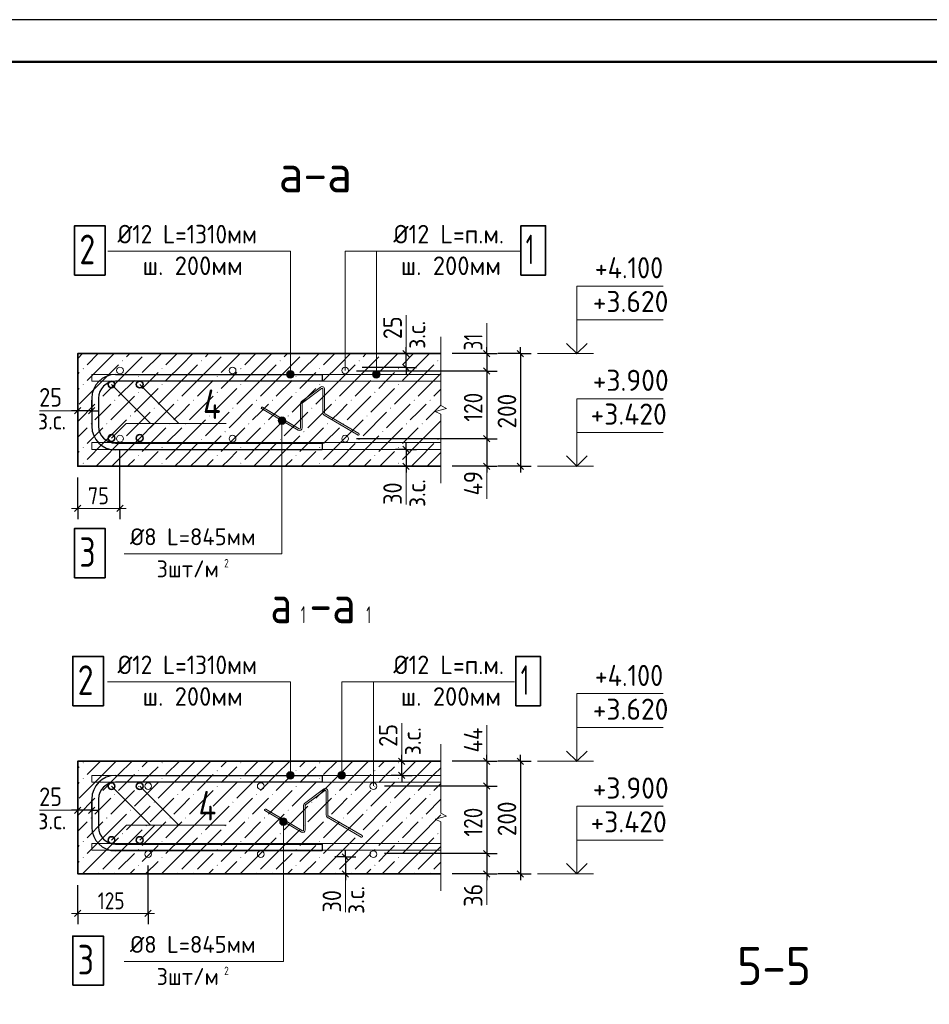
# Model space of a CAD drawing. Header units: millimetres. Extents: x 0 to 50400, y 0 to 35640.
# Tile 17 of 34: x 13743 to 26667, y 21650 to 35640. Entities that reach past the tile are written whole.
import ezdxf

# ---------------------------------------------------------------- set-up
doc = ezdxf.new("R2010")
doc.units = ezdxf.units.MM
for name, color, linetype, lineweight in [('Standard', 7, 'Continuous', 25), ('Размерная линия_ общее', 7, 'Continuous', 13), ('Текст_ общее', 7, 'Continuous', 25)]:
    doc.layers.add(name, color=color, linetype=linetype, lineweight=lineweight)
doc.styles.add('ISOCPEUR', font='txt')

msp = doc.modelspace()

# ---------------------------------------------------------------- hatches: boundary and pattern name
at = {"layer": 'Standard', "linetype": 'Continuous', "lineweight": 13, "transparency": 33554687}
for points in [[(15198, 30793), (15205, 30801), (15213, 30793), (15205, 30786)], [(16318, 30793), (16325, 30801), (16333, 30793), (16325, 30786)], [(17438, 30793), (17445, 30801), (17453, 30793), (17445, 30786)], [(18558, 30793), (18565, 30801), (18573, 30793), (18565, 30786)], [(19678, 30793), (19685, 30801), (19693, 30793), (19685, 30786)], [(14638, 30681), (14645, 30689), (14653, 30681), (14645, 30674)], [(15758, 30681), (15765, 30689), (15773, 30681), (15765, 30674)], [(16878, 30681), (16885, 30689), (16893, 30681), (16885, 30674)], [(17998, 30681), (18005, 30689), (18013, 30681), (18005, 30674)], [(19118, 30681), (19125, 30689), (19133, 30681), (19125, 30674)], [(15422, 30569), (15429, 30577), (15437, 30569), (15429, 30562)], [(16542, 30569), (16549, 30577), (16557, 30569), (16549, 30562)], [(17662, 30569), (17669, 30577), (17677, 30569), (17669, 30562)], [(18782, 30569), (18789, 30577), (18797, 30569), (18789, 30562)], [(14638, 30457), (14645, 30465), (14653, 30457), (14645, 30450)], [(15758, 30457), (15765, 30465), (15773, 30457), (15765, 30450)], [(16878, 30457), (16885, 30465), (16893, 30457), (16885, 30450)], [(17998, 30457), (18005, 30465), (18013, 30457), (18005, 30450)], [(19118, 30457), (19125, 30465), (19133, 30457), (19125, 30450)], [(14862, 30233), (14869, 30241), (14877, 30233), (14869, 30226)], [(15086, 30233), (15093, 30241), (15101, 30233), (15093, 30226)], [(15422, 30345), (15429, 30353), (15437, 30345), (15429, 30338)], [(15982, 30233), (15989, 30241), (15997, 30233), (15989, 30226)], [(16206, 30233), (16213, 30241), (16221, 30233), (16213, 30226)], [(16542, 30345), (16549, 30353), (16557, 30345), (16549, 30338)], [(17102, 30233), (17109, 30241), (17117, 30233), (17109, 30226)], [(17326, 30233), (17333, 30241), (17341, 30233), (17333, 30226)], [(17662, 30345), (17669, 30353), (17677, 30345), (17669, 30338)], [(18222, 30233), (18229, 30241), (18237, 30233), (18229, 30226)], [(18446, 30233), (18453, 30241), (18461, 30233), (18453, 30226)], [(18782, 30345), (18789, 30353), (18797, 30345), (18789, 30338)], [(19342, 30233), (19349, 30241), (19357, 30233), (19349, 30226)], [(19566, 30233), (19573, 30241), (19581, 30233), (19573, 30226)], [(15646, 30121), (15653, 30129), (15661, 30121), (15653, 30114)], [(16766, 30121), (16773, 30129), (16781, 30121), (16773, 30114)], [(17886, 30121), (17893, 30129), (17901, 30121), (17893, 30114)], [(19006, 30121), (19013, 30129), (19021, 30121), (19013, 30114)], [(15310, 30009), (15317, 30017), (15325, 30009), (15317, 30002)], [(16430, 30009), (16437, 30017), (16445, 30009), (16437, 30002)], [(17550, 30009), (17557, 30017), (17565, 30009), (17557, 30002)], [(18670, 30009), (18677, 30017), (18685, 30009), (18677, 30002)], [(14750, 29897), (14757, 29905), (14765, 29897), (14757, 29890)], [(14974, 29897), (14981, 29905), (14989, 29897), (14981, 29890)], [(15870, 29897), (15877, 29905), (15885, 29897), (15877, 29890)], [(16094, 29897), (16101, 29905), (16109, 29897), (16101, 29890)], [(16990, 29897), (16997, 29905), (17005, 29897), (16997, 29890)], [(17214, 29897), (17221, 29905), (17229, 29897), (17221, 29890)], [(18110, 29897), (18117, 29905), (18125, 29897), (18117, 29890)], [(18334, 29897), (18341, 29905), (18349, 29897), (18341, 29890)], [(19230, 29897), (19237, 29905), (19245, 29897), (19237, 29890)], [(19454, 29897), (19461, 29905), (19469, 29897), (19461, 29890)], [(15198, 29673), (15205, 29681), (15213, 29673), (15205, 29666)], [(15534, 29785), (15541, 29793), (15549, 29785), (15541, 29778)], [(16318, 29673), (16325, 29681), (16333, 29673), (16325, 29666)], [(16654, 29785), (16661, 29793), (16669, 29785), (16661, 29778)], [(17438, 29673), (17445, 29681), (17453, 29673), (17445, 29666)], [(17774, 29785), (17781, 29793), (17789, 29785), (17781, 29778)], [(18558, 29673), (18565, 29681), (18573, 29673), (18565, 29666)], [(18894, 29785), (18901, 29793), (18909, 29785), (18901, 29778)], [(19678, 29673), (19685, 29681), (19693, 29673), (19685, 29666)], [(14638, 29561), (14645, 29569), (14653, 29561), (14645, 29554)], [(15758, 29561), (15765, 29569), (15773, 29561), (15765, 29554)], [(16878, 29561), (16885, 29569), (16893, 29561), (16885, 29554)], [(17998, 29561), (18005, 29569), (18013, 29561), (18005, 29554)], [(19118, 29561), (19125, 29569), (19133, 29561), (19125, 29554)], [(15422, 29449), (15429, 29457), (15437, 29449), (15429, 29442)], [(16542, 29449), (16549, 29457), (16557, 29449), (16549, 29442)], [(17662, 29449), (17669, 29457), (17677, 29449), (17669, 29442)], [(18782, 29449), (18789, 29457), (18797, 29449), (18789, 29442)], [(14638, 29337), (14645, 29345), (14653, 29337), (14645, 29330)], [(15758, 29337), (15765, 29345), (15773, 29337), (15765, 29330)], [(16878, 29337), (16885, 29345), (16893, 29337), (16885, 29330)], [(17998, 29337), (18005, 29345), (18013, 29337), (18005, 29330)], [(19118, 29337), (19125, 29345), (19133, 29337), (19125, 29330)], [(14638, 25081), (14645, 25089), (14653, 25081), (14645, 25074)], [(15758, 25081), (15765, 25089), (15773, 25081), (15765, 25074)], [(16878, 25081), (16885, 25089), (16893, 25081), (16885, 25074)], [(17998, 25081), (18005, 25089), (18013, 25081), (18005, 25074)], [(19118, 25081), (19125, 25089), (19133, 25081), (19125, 25074)], [(15422, 24969), (15429, 24977), (15437, 24969), (15429, 24962)], [(16542, 24969), (16549, 24977), (16557, 24969), (16549, 24962)], [(17662, 24969), (17669, 24977), (17677, 24969), (17669, 24962)], [(18782, 24969), (18789, 24977), (18797, 24969), (18789, 24962)], [(14638, 24857), (14645, 24865), (14653, 24857), (14645, 24850)], [(15758, 24857), (15765, 24865), (15773, 24857), (15765, 24850)], [(16878, 24857), (16885, 24865), (16893, 24857), (16885, 24850)], [(17998, 24857), (18005, 24865), (18013, 24857), (18005, 24850)], [(19118, 24857), (19125, 24865), (19133, 24857), (19125, 24850)], [(14862, 24633), (14869, 24641), (14877, 24633), (14869, 24626)], [(15086, 24633), (15093, 24641), (15101, 24633), (15093, 24626)], [(15422, 24745), (15429, 24753), (15437, 24745), (15429, 24738)], [(15982, 24633), (15989, 24641), (15997, 24633), (15989, 24626)], [(16206, 24633), (16213, 24641), (16221, 24633), (16213, 24626)], [(16542, 24745), (16549, 24753), (16557, 24745), (16549, 24738)], [(17102, 24633), (17109, 24641), (17117, 24633), (17109, 24626)], [(17326, 24633), (17333, 24641), (17341, 24633), (17333, 24626)], [(17662, 24745), (17669, 24753), (17677, 24745), (17669, 24738)], [(18222, 24633), (18229, 24641), (18237, 24633), (18229, 24626)], [(18446, 24633), (18453, 24641), (18461, 24633), (18453, 24626)], [(18782, 24745), (18789, 24753), (18797, 24745), (18789, 24738)], [(19342, 24633), (19349, 24641), (19357, 24633), (19349, 24626)], [(19566, 24633), (19573, 24641), (19581, 24633), (19573, 24626)], [(15646, 24521), (15653, 24529), (15661, 24521), (15653, 24514)], [(16766, 24521), (16773, 24529), (16781, 24521), (16773, 24514)], [(17886, 24521), (17893, 24529), (17901, 24521), (17893, 24514)], [(19006, 24521), (19013, 24529), (19021, 24521), (19013, 24514)], [(15310, 24409), (15317, 24417), (15325, 24409), (15317, 24402)], [(16430, 24409), (16437, 24417), (16445, 24409), (16437, 24402)], [(17550, 24409), (17557, 24417), (17565, 24409), (17557, 24402)], [(18670, 24409), (18677, 24417), (18685, 24409), (18677, 24402)], [(14750, 24297), (14757, 24305), (14765, 24297), (14757, 24290)], [(14974, 24297), (14981, 24305), (14989, 24297), (14981, 24290)], [(15870, 24297), (15877, 24305), (15885, 24297), (15877, 24290)], [(16094, 24297), (16101, 24305), (16109, 24297), (16101, 24290)], [(16990, 24297), (16997, 24305), (17005, 24297), (16997, 24290)], [(17214, 24297), (17221, 24305), (17229, 24297), (17221, 24290)], [(18110, 24297), (18117, 24305), (18125, 24297), (18117, 24290)], [(18334, 24297), (18341, 24305), (18349, 24297), (18341, 24290)], [(19230, 24297), (19237, 24305), (19245, 24297), (19237, 24290)], [(19454, 24297), (19461, 24305), (19469, 24297), (19461, 24290)], [(15198, 24073), (15205, 24081), (15213, 24073), (15205, 24066)], [(15534, 24185), (15541, 24193), (15549, 24185), (15541, 24178)], [(16318, 24073), (16325, 24081), (16333, 24073), (16325, 24066)], [(16654, 24185), (16661, 24193), (16669, 24185), (16661, 24178)], [(17438, 24073), (17445, 24081), (17453, 24073), (17445, 24066)], [(17774, 24185), (17781, 24193), (17789, 24185), (17781, 24178)], [(18558, 24073), (18565, 24081), (18573, 24073), (18565, 24066)], [(18894, 24185), (18901, 24193), (18909, 24185), (18901, 24178)], [(19678, 24073), (19685, 24081), (19693, 24073), (19685, 24066)], [(14638, 23961), (14645, 23969), (14653, 23961), (14645, 23954)], [(15758, 23961), (15765, 23969), (15773, 23961), (15765, 23954)], [(16878, 23961), (16885, 23969), (16893, 23961), (16885, 23954)], [(17998, 23961), (18005, 23969), (18013, 23961), (18005, 23954)], [(19118, 23961), (19125, 23969), (19133, 23961), (19125, 23954)], [(15422, 23849), (15429, 23857), (15437, 23849), (15429, 23842)], [(16542, 23849), (16549, 23857), (16557, 23849), (16549, 23842)], [(17662, 23849), (17669, 23857), (17677, 23849), (17669, 23842)], [(18782, 23849), (18789, 23857), (18797, 23849), (18789, 23842)], [(14638, 23737), (14645, 23745), (14653, 23737), (14645, 23730)], [(15758, 23737), (15765, 23745), (15773, 23737), (15765, 23730)], [(16878, 23737), (16885, 23745), (16893, 23737), (16885, 23730)], [(17998, 23737), (18005, 23745), (18013, 23737), (18005, 23730)], [(19118, 23737), (19125, 23745), (19133, 23737), (19125, 23730)], [(14862, 23513), (14869, 23521), (14877, 23513), (14869, 23506)], [(15086, 23513), (15093, 23521), (15101, 23513), (15093, 23506)], [(15422, 23625), (15429, 23633), (15437, 23625), (15429, 23618)], [(15982, 23513), (15989, 23521), (15997, 23513), (15989, 23506)], [(16206, 23513), (16213, 23521), (16221, 23513), (16213, 23506)], [(16542, 23625), (16549, 23633), (16557, 23625), (16549, 23618)], [(17102, 23513), (17109, 23521), (17117, 23513), (17109, 23506)], [(17326, 23513), (17333, 23521), (17341, 23513), (17333, 23506)], [(17662, 23625), (17669, 23633), (17677, 23625), (17669, 23618)], [(18222, 23513), (18229, 23521), (18237, 23513), (18229, 23506)], [(18446, 23513), (18453, 23521), (18461, 23513), (18453, 23506)], [(18782, 23625), (18789, 23633), (18797, 23625), (18789, 23618)], [(19342, 23513), (19349, 23521), (19357, 23513), (19349, 23506)], [(19566, 23513), (19573, 23521), (19581, 23513), (19573, 23506)]]:
    msp.add_hatch(color=7, dxfattribs=at).paths.add_polyline_path(points, flags=16)
for points in [[(17617, 30646), (17563, 30646), (17544, 30626)], [(17617, 30646), (17544, 30626), (17637, 30626)], [(17563, 30646), (17617, 30646), (17590, 30653)], [(17637, 30626), (17544, 30626), (17536, 30600)], [(17637, 30626), (17536, 30600), (17644, 30600)], [(17644, 30600), (17536, 30600), (17544, 30572)], [(17644, 30600), (17544, 30572), (17637, 30572)], [(17637, 30572), (17544, 30572), (17563, 30553)], [(17637, 30572), (17563, 30553), (17617, 30553)], [(17617, 30553), (17563, 30553), (17590, 30545)], [(17415, 29945), (17523, 29945), (17515, 29972)], [(17415, 29945), (17515, 29972), (17422, 29972)], [(17422, 29918), (17523, 29945), (17415, 29945)], [(17422, 29972), (17515, 29972), (17496, 29991)], [(17422, 29972), (17496, 29991), (17442, 29991)], [(17422, 29918), (17515, 29918), (17523, 29945)], [(17442, 29991), (17496, 29991), (17469, 29999)], [(17442, 29898), (17515, 29918), (17422, 29918)], [(17442, 29898), (17496, 29898), (17515, 29918)], [(17496, 29898), (17442, 29898), (17469, 29891)], [(17637, 24930), (17544, 24930), (17536, 24903)], [(17637, 24930), (17536, 24903), (17644, 24903)], [(17644, 24903), (17536, 24903), (17544, 24876)], [(17617, 24950), (17563, 24950), (17544, 24930)], [(17617, 24950), (17544, 24930), (17637, 24930)], [(17644, 24903), (17544, 24876), (17637, 24876)], [(17563, 24950), (17617, 24950), (17590, 24957)], [(17637, 24876), (17544, 24876), (17563, 24857)], [(17637, 24876), (17563, 24857), (17617, 24857)], [(17617, 24857), (17563, 24857), (17590, 24849)], [(17437, 24246), (17545, 24246), (17537, 24273)], [(17437, 24246), (17537, 24273), (17444, 24273)], [(17444, 24219), (17545, 24246), (17437, 24246)], [(17444, 24273), (17537, 24273), (17518, 24292)], [(17444, 24273), (17518, 24292), (17464, 24292)], [(17444, 24219), (17537, 24219), (17545, 24246)], [(17464, 24200), (17537, 24219), (17444, 24219)], [(17464, 24292), (17518, 24292), (17491, 24300)], [(17464, 24200), (17518, 24200), (17537, 24219)], [(17518, 24200), (17464, 24200), (17491, 24192)]]:
    msp.add_hatch(color=7, dxfattribs=at).paths.add_polyline_path(points)
at = {"layer": 'Текст_ общее', "linetype": 'Continuous', "lineweight": 13, "transparency": 33554687}
for points in [[(18765, 30626), (18858, 30626), (18838, 30646)], [(18765, 30626), (18838, 30646), (18784, 30646)], [(18784, 30646), (18838, 30646), (18811, 30653)], [(18757, 30600), (18865, 30600), (18858, 30626)], [(18757, 30600), (18858, 30626), (18765, 30626)], [(18765, 30572), (18865, 30600), (18757, 30600)], [(18765, 30572), (18858, 30572), (18865, 30600)], [(18784, 30553), (18858, 30572), (18765, 30572)], [(18784, 30553), (18838, 30553), (18858, 30572)], [(18838, 30553), (18784, 30553), (18811, 30545)], [(18264, 24903), (18372, 24903), (18365, 24930)], [(18264, 24903), (18365, 24930), (18272, 24930)], [(18272, 24876), (18372, 24903), (18264, 24903)], [(18272, 24930), (18365, 24930), (18345, 24950)], [(18272, 24930), (18345, 24950), (18291, 24950)], [(18272, 24876), (18365, 24876), (18372, 24903)], [(18291, 24950), (18345, 24950), (18318, 24957)], [(18291, 24857), (18365, 24876), (18272, 24876)], [(18291, 24857), (18345, 24857), (18365, 24876)], [(18345, 24857), (18291, 24857), (18318, 24849)]]:
    msp.add_hatch(color=7, dxfattribs=at).paths.add_polyline_path(points)

# ---------------------------------------------------------------- linework, layer by layer
at = {"layer": 'Standard', "color": 7, "linetype": 'Continuous', "lineweight": 13, "transparency": 33554687}
for p, q in [((19233, 30896), (19233, 31440)), ((20378, 30896), (20378, 31327)), ((19728, 31136), (19728, 30158)), ((21898, 30896), (21098, 30896)), ((17590, 30653), (17590, 30653)), ((17536, 30600), (17536, 30600)), ((17590, 30545), (17590, 30545)), ((17644, 30600), (17644, 30600)), ((15448, 30456), (16002, 29901)), ((14568, 30083), (14024, 30083)), ((19808, 30116), (19648, 30075)), ((19728, 30158), (19808, 30116)), ((17415, 29945), (17415, 29945)), ((17469, 29999), (17469, 29999)), ((17523, 29945), (17523, 29945)), ((19648, 30075), (19728, 30033)), ((19728, 30033), (19728, 29055)), ((15448, 29696), (15654, 29901)), ((17469, 29891), (17469, 29891)), ((19233, 28751), (19233, 29295)), ((20378, 28831), (20378, 29295)), ((21898, 29295), (21098, 29295)), ((19728, 29055), (19728, 29055)), ((19171, 25104), (19171, 25647)), ((20378, 25104), (20378, 25615)), ((19728, 25344), (19728, 24366)), ((21898, 25104), (21098, 25104)), ((17536, 24903), (17536, 24903)), ((17590, 24957), (17590, 24957)), ((17644, 24903), (17644, 24903)), ((17590, 24849), (17590, 24849)), ((15448, 24751), (16002, 24197)), ((14568, 24407), (14024, 24407)), ((19728, 24366), (19808, 24324)), ((17437, 24246), (17437, 24246)), ((17491, 24300), (17491, 24300)), ((17545, 24246), (17545, 24246)), ((19808, 24324), (19648, 24283)), ((19648, 24283), (19728, 24241)), ((19728, 24241), (19728, 23264)), ((15448, 23984), (15662, 24197)), ((17491, 24192), (17491, 24192)), ((18371, 22959), (18371, 23504)), ((20378, 23064), (20378, 23504)), ((21898, 23504), (21098, 23504)), ((19728, 23264), (19728, 23264))]:
    msp.add_line(p, q, dxfattribs=at)
at = {"layer": 'Standard', "color": 254, "linetype": 'Continuous', "lineweight": 13, "transparency": 33554687}
for p, q in [((14636, 30896), (14568, 30828)), ((14860, 30896), (14701, 30737)), ((14925, 30737), (15084, 30896)), ((15149, 30513), (15485, 30849)), ((15308, 30896), (15261, 30849)), ((15756, 30896), (15485, 30625)), ((15980, 30896), (15821, 30737)), ((16045, 30737), (16204, 30896)), ((16269, 30513), (16605, 30849)), ((16428, 30896), (16381, 30849)), ((16876, 30896), (16605, 30625)), ((17100, 30896), (16941, 30737)), ((17165, 30737), (17324, 30896)), ((17389, 30513), (17725, 30849)), ((17548, 30896), (17501, 30849)), ((17996, 30896), (17725, 30625)), ((18220, 30896), (18061, 30737)), ((18285, 30737), (18444, 30896)), ((18509, 30513), (18845, 30849)), ((18668, 30896), (18621, 30849)), ((19116, 30896), (18845, 30625)), ((19340, 30896), (19181, 30737)), ((19405, 30737), (19564, 30896)), ((14925, 30737), (14701, 30513)), ((15149, 30737), (14925, 30513)), ((16045, 30737), (15821, 30513)), ((16269, 30737), (16045, 30513)), ((17165, 30737), (16941, 30513)), ((17389, 30737), (17165, 30513)), ((18285, 30737), (18061, 30513)), ((18509, 30737), (18285, 30513)), ((19405, 30737), (19181, 30513)), ((19629, 30737), (19405, 30513)), ((14568, 30604), (14589, 30625)), ((14925, 30513), (14589, 30177)), ((15149, 30513), (14925, 30289)), ((15373, 30513), (15149, 30289)), ((15485, 30401), (15597, 30513)), ((15597, 30513), (15709, 30625)), ((16045, 30513), (15709, 30177)), ((16269, 30513), (16045, 30289)), ((16493, 30513), (16269, 30289)), ((16605, 30401), (16717, 30513)), ((16717, 30513), (16829, 30625)), ((17165, 30513), (16829, 30177)), ((17389, 30513), (17165, 30289)), ((17613, 30513), (17389, 30289)), ((17725, 30401), (17837, 30513)), ((17837, 30513), (17949, 30625)), ((18285, 30513), (17949, 30177)), ((18509, 30513), (18285, 30289)), ((18733, 30513), (18509, 30289)), ((18845, 30401), (18957, 30513)), ((18957, 30513), (19069, 30625)), ((19405, 30513), (19069, 30177)), ((19629, 30513), (19405, 30289)), ((19629, 30513), (19728, 30612)), ((14589, 30401), (14568, 30380)), ((15709, 30401), (15373, 30065)), ((16829, 30401), (16493, 30065)), ((17949, 30401), (17613, 30065)), ((19069, 30401), (18733, 30065)), ((19728, 30388), (19629, 30289)), ((15373, 30289), (15037, 29953)), ((16493, 30289), (16157, 29953)), ((17613, 30289), (17277, 29953)), ((18733, 30289), (18397, 29953)), ((14813, 30177), (14568, 29932)), ((14925, 30065), (15037, 30177)), ((15933, 30177), (15597, 29841)), ((16045, 30065), (16157, 30177)), ((17053, 30177), (16717, 29841)), ((17165, 30065), (17277, 30177)), ((18173, 30177), (17837, 29841)), ((18285, 30065), (18397, 30177)), ((19293, 30177), (18957, 29841)), ((19405, 30065), (19517, 30177)), ((19728, 30164), (19517, 29953)), ((14813, 29953), (14925, 30065)), ((14925, 29617), (15261, 29953)), ((15597, 30065), (15261, 29729)), ((15933, 29953), (16045, 30065)), ((16045, 29617), (16381, 29953)), ((16717, 30065), (16381, 29729)), ((17053, 29953), (17165, 30065)), ((17165, 29617), (17501, 29953)), ((17837, 30065), (17501, 29729)), ((18173, 29953), (18285, 30065)), ((18285, 29617), (18621, 29953)), ((18957, 30065), (18621, 29729)), ((19293, 29953), (19405, 30065)), ((19405, 29617), (19728, 29940)), ((14701, 29841), (14568, 29708)), ((14925, 29841), (14701, 29617)), ((15821, 29841), (15485, 29505)), ((16045, 29841), (15821, 29617)), ((16941, 29841), (16605, 29505)), ((17165, 29841), (16941, 29617)), ((18061, 29841), (17725, 29505)), ((18285, 29841), (18061, 29617)), ((19181, 29841), (18845, 29505)), ((19405, 29841), (19181, 29617)), ((15149, 29393), (15485, 29729)), ((16269, 29393), (16605, 29729)), ((17389, 29393), (17725, 29729)), ((18509, 29393), (18845, 29729)), ((14925, 29617), (14701, 29393)), ((15149, 29617), (14925, 29393)), ((16045, 29617), (15821, 29393)), ((16269, 29617), (16045, 29393)), ((17165, 29617), (16941, 29393)), ((17389, 29617), (17165, 29393)), ((18285, 29617), (18061, 29393)), ((18509, 29617), (18285, 29393)), ((19405, 29617), (19181, 29393)), ((19629, 29617), (19405, 29393)), ((14568, 29484), (14589, 29505)), ((14925, 29393), (14828, 29295)), ((15149, 29393), (15052, 29295)), ((15373, 29393), (15276, 29295)), ((15500, 29295), (15597, 29393)), ((15597, 29393), (15709, 29505)), ((16045, 29393), (15948, 29295)), ((16269, 29393), (16172, 29295)), ((16493, 29393), (16396, 29295)), ((16620, 29295), (16717, 29393)), ((16717, 29393), (16829, 29505)), ((17165, 29393), (17068, 29295)), ((17389, 29393), (17292, 29295)), ((17613, 29393), (17516, 29295)), ((17740, 29295), (17837, 29393)), ((17837, 29393), (17949, 29505)), ((18285, 29393), (18188, 29295)), ((18509, 29393), (18412, 29295)), ((18733, 29393), (18636, 29295)), ((18860, 29295), (18957, 29393)), ((18957, 29393), (19069, 29505)), ((19405, 29393), (19308, 29295)), ((19629, 29393), (19532, 29295)), ((19629, 29393), (19728, 29492)), ((14892, 25104), (14701, 24913)), ((15116, 25104), (14925, 24913)), ((15149, 24913), (15340, 25104)), ((15564, 25104), (15485, 25025)), ((16012, 25104), (15821, 24913)), ((16236, 25104), (16045, 24913)), ((16269, 24913), (16460, 25104)), ((16684, 25104), (16605, 25025)), ((17132, 25104), (16941, 24913)), ((17356, 25104), (17165, 24913)), ((17389, 24913), (17580, 25104)), ((17804, 25104), (17725, 25025)), ((18252, 25104), (18061, 24913)), ((18476, 25104), (18285, 24913)), ((18509, 24913), (18700, 25104)), ((18924, 25104), (18845, 25025)), ((19372, 25104), (19181, 24913)), ((19596, 25104), (19405, 24913)), ((14568, 25004), (14589, 25025)), ((14925, 24913), (14589, 24577)), ((15149, 24913), (14925, 24689)), ((15373, 24913), (15149, 24689)), ((15485, 24801), (15597, 24913)), ((15597, 24913), (15709, 25025)), ((16045, 24913), (15709, 24577)), ((16269, 24913), (16045, 24689)), ((16493, 24913), (16269, 24689)), ((16605, 24801), (16717, 24913)), ((16717, 24913), (16829, 25025)), ((17165, 24913), (16829, 24577)), ((17389, 24913), (17165, 24689)), ((17613, 24913), (17389, 24689)), ((17725, 24801), (17837, 24913)), ((17837, 24913), (17949, 25025)), ((18285, 24913), (17949, 24577)), ((18509, 24913), (18285, 24689)), ((18733, 24913), (18509, 24689)), ((18845, 24801), (18957, 24913)), ((18957, 24913), (19069, 25025)), ((19405, 24913), (19069, 24577)), ((19629, 24913), (19405, 24689)), ((19629, 24913), (19728, 25012)), ((14589, 24801), (14568, 24780)), ((15709, 24801), (15373, 24465)), ((16829, 24801), (16493, 24465)), ((17949, 24801), (17613, 24465)), ((19069, 24801), (18733, 24465)), ((19728, 24788), (19629, 24689)), ((15373, 24689), (15037, 24353)), ((16493, 24689), (16157, 24353)), ((17613, 24689), (17277, 24353)), ((18733, 24689), (18397, 24353)), ((14813, 24577), (14568, 24332)), ((14925, 24465), (15037, 24577)), ((15933, 24577), (15597, 24241)), ((16045, 24465), (16157, 24577)), ((17053, 24577), (16717, 24241)), ((17165, 24465), (17277, 24577)), ((18173, 24577), (17837, 24241)), ((18285, 24465), (18397, 24577)), ((19293, 24577), (18957, 24241)), ((19405, 24465), (19517, 24577)), ((19728, 24564), (19517, 24353)), ((14813, 24353), (14925, 24465)), ((14925, 24017), (15261, 24353)), ((15597, 24465), (15261, 24129)), ((15933, 24353), (16045, 24465)), ((16045, 24017), (16381, 24353)), ((16717, 24465), (16381, 24129)), ((17053, 24353), (17165, 24465)), ((17165, 24017), (17501, 24353)), ((17837, 24465), (17501, 24129)), ((18173, 24353), (18285, 24465)), ((18285, 24017), (18621, 24353)), ((18957, 24465), (18621, 24129)), ((19293, 24353), (19405, 24465)), ((14701, 24241), (14568, 24108)), ((14925, 24241), (14701, 24017)), ((15821, 24241), (15485, 23905)), ((16045, 24241), (15821, 24017)), ((16941, 24241), (16605, 23905)), ((17165, 24241), (16941, 24017)), ((18061, 24241), (17725, 23905)), ((18285, 24241), (18061, 24017)), ((19181, 24241), (18845, 23905)), ((19405, 24241), (19181, 24017)), ((19405, 24017), (19728, 24340)), ((15149, 23793), (15485, 24129)), ((16269, 23793), (16605, 24129)), ((17389, 23793), (17725, 24129)), ((18509, 23793), (18845, 24129)), ((14925, 24017), (14701, 23793)), ((15149, 24017), (14925, 23793)), ((16045, 24017), (15821, 23793)), ((16269, 24017), (16045, 23793)), ((17165, 24017), (16941, 23793)), ((17389, 24017), (17165, 23793)), ((18285, 24017), (18061, 23793)), ((18509, 24017), (18285, 23793)), ((19405, 24017), (19181, 23793)), ((19629, 24017), (19405, 23793)), ((14568, 23884), (14589, 23905)), ((14925, 23793), (14636, 23504)), ((15149, 23793), (14925, 23569)), ((15373, 23793), (15149, 23569)), ((15485, 23681), (15597, 23793)), ((15597, 23793), (15709, 23905)), ((16045, 23793), (15756, 23504)), ((16269, 23793), (16045, 23569)), ((16493, 23793), (16269, 23569)), ((16605, 23681), (16717, 23793)), ((16717, 23793), (16829, 23905)), ((17165, 23793), (16876, 23504)), ((17389, 23793), (17165, 23569)), ((17613, 23793), (17389, 23569)), ((17725, 23681), (17837, 23793)), ((17837, 23793), (17949, 23905)), ((18285, 23793), (17996, 23504)), ((18509, 23793), (18285, 23569)), ((18733, 23793), (18509, 23569)), ((18845, 23681), (18957, 23793)), ((18957, 23793), (19069, 23905)), ((19405, 23793), (19116, 23504)), ((19629, 23793), (19405, 23569)), ((19629, 23793), (19728, 23892)), ((14589, 23681), (14568, 23660)), ((15709, 23681), (15532, 23504)), ((16829, 23681), (16652, 23504)), ((17949, 23681), (17772, 23504)), ((19069, 23681), (18892, 23504)), ((19728, 23668), (19629, 23569)), ((15373, 23569), (15308, 23504)), ((16493, 23569), (16428, 23504)), ((17613, 23569), (17548, 23504)), ((18733, 23569), (18668, 23504))]:
    msp.add_line(p, q, dxfattribs=at)
at = {"layer": 'Standard', "color": 7, "linetype": 'Continuous', "lineweight": 25, "transparency": 33554687}
for p, q in [((15104, 30600), (18040, 30600)), ((18040, 30503), (15104, 30503)), ((18040, 30600), (18040, 30503)), ((14768, 30263), (14768, 29863)), ((14864, 30263), (14864, 29863)), ((15104, 29623), (18040, 29623)), ((18040, 29527), (15104, 29527)), ((18040, 29623), (18040, 29527)), ((15104, 24903), (18040, 24903)), ((18040, 24903), (18040, 24807)), ((18040, 24807), (15104, 24807)), ((14768, 24567), (14768, 24167)), ((14864, 24567), (14864, 24167)), ((15104, 23927), (18040, 23927)), ((18040, 23927), (18040, 23831)), ((18040, 23831), (15104, 23831))]:
    msp.add_line(p, q, dxfattribs=at)
at = {"layer": 'Standard', "color": 7, "linetype": 'Continuous', "lineweight": 18, "transparency": 33554687}
for p, q in [((18017, 30419), (17746, 30214)), ((18032, 30400), (17761, 30195)), ((18051, 30052), (18051, 30390)), ((18075, 30052), (18075, 30390)), ((17701, 29808), (17181, 30114)), ((17714, 29829), (17193, 30135)), ((17732, 29839), (17732, 30185)), ((17756, 29839), (17756, 30185)), ((18550, 29738), (18069, 30021)), ((18562, 29759), (18081, 30042)), ((18062, 24707), (17791, 24502)), ((18077, 24687), (17806, 24482)), ((18096, 24340), (18096, 24678)), ((18120, 24340), (18120, 24678)), ((17746, 24096), (17226, 24402)), ((17759, 24117), (17238, 24423)), ((17777, 24127), (17777, 24473)), ((17801, 24127), (17801, 24473)), ((18595, 24026), (18114, 24309)), ((18607, 24047), (18126, 24330))]:
    msp.add_line(p, q, dxfattribs=at)
at = {"layer": 'Standard', "color": 251, "linetype": 'Continuous', "lineweight": -3, "true_color": 0x656565, "transparency": 33554687}
for p, q in [((14568, 28695), (14568, 29136)), ((14568, 28695), (14568, 28845)), ((15168, 28695), (15168, 28845)), ((14568, 28695), (14568, 28545)), ((15168, 28695), (15168, 28545)), ((14568, 22941), (14568, 23344)), ((14568, 22941), (14568, 23091)), ((15568, 22941), (15568, 23091)), ((14568, 22941), (14568, 22791)), ((15568, 22941), (15568, 22791))]:
    msp.add_line(p, q, dxfattribs=at)
at = {"layer": 'Standard', "color": 251, "linetype": 'Continuous', "lineweight": 13, "true_color": 0x656565, "transparency": 33554687}
for p, q in [((14568, 28695), (14478, 28695)), ((15168, 28695), (14568, 28695)), ((15168, 28695), (15258, 28695)), ((14568, 22941), (14478, 22941)), ((15568, 22941), (14568, 22941)), ((15568, 22941), (15658, 22941))]:
    msp.add_line(p, q, dxfattribs=at)
at = {"layer": 'Standard', "color": 251, "linetype": 'Continuous', "lineweight": 25, "true_color": 0x656565, "transparency": 33554687}
for p, q in [((14613, 28740), (14523, 28650)), ((15213, 28740), (15123, 28650)), ((14613, 22986), (14523, 22896)), ((15613, 22986), (15523, 22896))]:
    msp.add_line(p, q, dxfattribs=at)
at = {"layer": 'Standard', "color": 7, "linetype": 'Continuous', "lineweight": 25, "transparency": 33554687}
msp.add_lwpolyline([(0, 0), (50400, 0), (50400, 35640), (0, 35640), (0, 0)], close=True, dxfattribs=at)
at = {"layer": 'Standard', "color": 7, "linetype": 'Continuous', "lineweight": 50, "transparency": 33554687}
msp.add_lwpolyline([(2400, 35040), (49800, 35040), (49800, 600), (2400, 600), (2400, 35040)], close=True, dxfattribs=at)
at = {"layer": 'Standard', "color": 7, "linetype": 'Continuous', "lineweight": 13, "transparency": 33554687}
for points in [[(14997, 32350), (17590, 32350), (17590, 30600)], [(21658, 31376), (21658, 31856), (22886, 31856)], [(21658, 30896), (21658, 31376), (22886, 31376)], [(14768, 30503), (19728, 30503), (19728, 30600), (14768, 30600), (14768, 30503)], [(15048, 30456), (15602, 29901), (16677, 29901)], [(21658, 29775), (21658, 30255), (22886, 30255)], [(15228, 28050), (17469, 28050), (17469, 29945)], [(15048, 29696), (15254, 29901), (15882, 29901)], [(21658, 29295), (21658, 29775), (22886, 29775)], [(14768, 29535), (19728, 29535), (19728, 29631), (14768, 29631), (14768, 29535)], [(14989, 26230), (17590, 26230), (17590, 24903)], [(21658, 25584), (21658, 26064), (22886, 26064)], [(21658, 25104), (21658, 25584), (22886, 25584)], [(14768, 24903), (19728, 24903), (19728, 24807), (14768, 24807), (14768, 24903)], [(15048, 24751), (15602, 24197), (16677, 24197)], [(21658, 23984), (21658, 24464), (22886, 24464)], [(15228, 22258), (17491, 22258), (17491, 24246)], [(15048, 23984), (15262, 24197), (15762, 24197)], [(14768, 23935), (19728, 23935), (19728, 23840), (14768, 23840), (14768, 23935)], [(21658, 23504), (21658, 23984), (22886, 23984)]]:
    msp.add_lwpolyline(points, dxfattribs=at)
at = {"layer": 'Standard', "color": 7, "linetype": 'Continuous', "lineweight": 35, "transparency": 33554687}
for points in [[(21513, 31041), (21658, 30896), (21804, 31041)], [(19728, 30896), (14568, 30896), (14568, 29295), (19728, 29295)], [(21513, 29441), (21658, 29295), (21804, 29441)], [(21513, 25249), (21658, 25104), (21804, 25249)], [(19728, 25104), (14568, 25104), (14568, 23504), (19728, 23504)], [(21513, 23649), (21658, 23504), (21804, 23649)]]:
    msp.add_lwpolyline(points, dxfattribs=at)
at = {"layer": 'Standard', "color": 251, "linetype": 'Continuous', "lineweight": -3, "true_color": 0x656565, "transparency": 33554687}
for points in [[(15168, 28695), (15168, 28814), (15168, 28814), (15168, 29527)], [(15568, 22941), (15568, 23232), (15568, 23232), (15568, 23624)]]:
    msp.add_lwpolyline(points, dxfattribs=at)
at = {"layer": 'Standard', "color": 7, "linetype": 'Continuous', "lineweight": 18, "transparency": 33554687}
for centre in [(15168, 30656), (16768, 30656), (18368, 30656), (15168, 29687), (16768, 29687), (18368, 29687), (15568, 24751), (17168, 24751), (18768, 24751), (15568, 23784), (17168, 23784), (18768, 23784)]:
    msp.add_circle(centre, 48, dxfattribs=at)
at = {"layer": 'Standard', "color": 7, "linetype": 'Continuous', "lineweight": 13, "transparency": 33554687}
for centre in [(17590, 30600), (17469, 29945), (17590, 24903), (17491, 24246)]:
    msp.add_circle(centre, 54, dxfattribs=at)
at = {"layer": 'Standard', "color": 7, "linetype": 'Continuous', "lineweight": 35, "transparency": 33554687}
for centre in [(15048, 30456), (15448, 30456), (15048, 29696), (15448, 29696), (15048, 24751), (15448, 24751), (15048, 23984), (15448, 23984)]:
    msp.add_circle(centre, 48, dxfattribs=at)
at = {"layer": 'Standard', "color": 7, "linetype": 'Continuous', "lineweight": 25, "transparency": 33554687}
for centre, radius, start, end in [((15104, 30263), 336, 90, 180), ((15104, 30263), 240, 90, 180), ((15104, 29863), 336, 180, 270), ((15104, 29863), 240, 180, 270), ((15104, 24567), 336, 90, 180), ((15104, 24567), 240, 90, 180), ((15104, 24167), 336, 180, 270), ((15104, 24167), 240, 180, 270)]:
    msp.add_arc(centre, radius, start, end, dxfattribs=at)
at = {"layer": 'Standard', "color": 7, "linetype": 'Continuous', "lineweight": 18, "transparency": 33554687}
for centre, radius, start, end in [((18039, 30390), 36.3, 0, 127.0922), ((18039, 30390), 12.1, 0, 127.0922), ((17187, 30125), 12.1, 59.553, 239.553), ((17768, 30185), 36.3, 127.0922, 180), ((17768, 30185), 12.1, 127.0922, 180), ((18087, 30052), 36.3, 180, 239.553), ((18087, 30052), 12.1, 180, 239.553), ((17720, 29839), 36.3, 239.553, 0), ((17720, 29839), 12.1, 239.553, 0), ((18556, 29749), 12.1, 239.553, 59.553), ((18084, 24678), 36.3, 0, 127.0922), ((18084, 24678), 12.1, 0, 127.0922), ((17813, 24473), 36.3, 127.0922, 180), ((17813, 24473), 12.1, 127.0922, 180), ((17232, 24412), 12.1, 59.553, 239.553), ((18132, 24340), 36.3, 180, 239.553), ((18132, 24340), 12.1, 180, 239.553), ((17765, 24127), 36.3, 239.553, 0), ((17765, 24127), 12.1, 239.553, 0), ((18601, 24036), 12.1, 239.553, 59.553)]:
    msp.add_arc(centre, radius, start, end, dxfattribs=at)
at = {"layer": 'Размерная линия_ общее', "color": 7, "linetype": 'Continuous', "lineweight": 25, "transparency": 33554687}
for p, q in [((19278, 30851), (19188, 30940)), ((20333, 30940), (20423, 30851)), ((20813, 30940), (20903, 30851)), ((19278, 30651), (19188, 30741)), ((20333, 30692), (20423, 30602)), ((14613, 30128), (14523, 30038)), ((14813, 30128), (14723, 30038)), ((20333, 29732), (20423, 29642)), ((19188, 29580), (19278, 29490)), ((19188, 29340), (19278, 29250)), ((20333, 29340), (20423, 29250)), ((20813, 29340), (20903, 29250)), ((19216, 25058), (19126, 25149)), ((20333, 25149), (20423, 25058)), ((20813, 25149), (20903, 25058)), ((19216, 24858), (19126, 24949)), ((20333, 24796), (20423, 24707)), ((14613, 24452), (14523, 24362)), ((14813, 24452), (14723, 24362)), ((18326, 23788), (18416, 23698)), ((20333, 23836), (20423, 23747)), ((18326, 23548), (18416, 23458)), ((20333, 23548), (20423, 23458)), ((20813, 23548), (20903, 23458))]:
    msp.add_line(p, q, dxfattribs=at)
at = {"layer": 'Размерная линия_ общее', "color": 7, "linetype": 'Continuous', "lineweight": -3, "transparency": 33554687}
for p, q in [((19233, 30896), (19233, 30985)), ((20378, 30896), (20378, 30985)), ((20858, 30896), (20858, 30985)), ((19233, 30696), (19233, 30896)), ((19233, 30696), (19233, 30606)), ((20378, 30647), (20378, 29687)), ((14568, 30083), (14478, 30083)), ((14768, 30083), (14568, 30083)), ((14768, 30083), (14858, 30083)), ((20378, 29687), (20378, 29295)), ((19233, 29535), (19233, 29625)), ((19233, 29535), (19233, 29295)), ((19233, 29295), (19233, 29206)), ((20378, 29295), (20378, 29206)), ((20858, 29295), (20858, 29206)), ((19171, 25104), (19171, 25194)), ((20378, 25104), (20378, 25194)), ((20858, 25104), (20858, 25194)), ((19171, 24903), (19171, 25104)), ((20378, 25104), (20378, 24751)), ((19171, 24903), (19171, 24813)), ((20378, 24751), (20378, 23791)), ((14568, 24407), (14478, 24407)), ((14768, 24407), (14568, 24407)), ((14768, 24407), (14858, 24407)), ((18371, 23744), (18371, 23833)), ((20378, 23791), (20378, 23504)), ((18371, 23744), (18371, 23504)), ((18371, 23504), (18371, 23413)), ((20378, 23504), (20378, 23413)), ((20858, 23504), (20858, 23413))]:
    msp.add_line(p, q, dxfattribs=at)
at = {"layer": 'Размерная линия_ общее', "color": 253, "linetype": 'Continuous', "lineweight": -3, "true_color": 0xa0a0a0, "transparency": 33554687}
for p, q in [((19233, 30896), (19008, 30896)), ((19233, 30896), (19083, 30896)), ((19233, 30896), (19383, 30896)), ((20378, 30896), (20229, 30896)), ((20378, 30896), (20528, 30896)), ((20858, 30896), (20538, 30896)), ((20858, 30896), (20709, 30896)), ((20858, 30896), (21008, 30896)), ((19233, 30696), (18608, 30696)), ((19233, 30696), (19083, 30696)), ((19233, 30696), (19383, 30696)), ((20378, 30647), (20229, 30647)), ((20378, 30647), (20528, 30647)), ((14568, 30083), (14568, 30233)), ((14768, 30083), (14768, 30233)), ((14568, 30083), (14568, 29933)), ((14768, 30083), (14768, 29933)), ((20378, 29687), (20229, 29687)), ((20378, 29687), (20528, 29687)), ((19233, 29535), (19083, 29535)), ((19233, 29535), (19383, 29535)), ((19233, 29295), (19083, 29295)), ((19233, 29295), (19383, 29295)), ((20378, 29295), (20229, 29295)), ((20378, 29295), (20528, 29295)), ((20858, 29295), (20538, 29295)), ((20858, 29295), (20709, 29295)), ((20858, 29295), (21008, 29295)), ((19171, 25104), (19021, 25104)), ((19171, 25104), (19321, 25104)), ((20378, 25104), (20229, 25104)), ((20378, 25104), (20528, 25104)), ((20858, 25104), (20538, 25104)), ((20858, 25104), (20709, 25104)), ((20858, 25104), (21008, 25104)), ((19171, 24903), (19021, 24903)), ((19171, 24903), (19321, 24903)), ((20378, 24751), (20229, 24751)), ((20378, 24751), (20528, 24751)), ((14568, 24407), (14568, 24557)), ((14768, 24407), (14768, 24557)), ((14568, 24407), (14568, 24258)), ((14768, 24407), (14768, 24258)), ((20378, 23791), (20229, 23791)), ((20378, 23791), (20528, 23791)), ((18371, 23744), (18221, 23744)), ((18371, 23744), (18521, 23744)), ((18371, 23744), (18448, 23744)), ((18371, 23504), (18128, 23504)), ((18371, 23504), (18221, 23504)), ((18371, 23504), (18521, 23504)), ((20378, 23504), (20229, 23504)), ((20378, 23504), (20528, 23504)), ((20858, 23504), (20538, 23504)), ((20858, 23504), (20709, 23504)), ((20858, 23504), (21008, 23504))]:
    msp.add_line(p, q, dxfattribs=at)
for points in [[(20378, 30896), (20358, 30896), (20358, 30896), (20358, 30896), (20358, 30896), (19888, 30896)], [(20378, 30647), (20358, 30647), (20358, 30647), (20358, 30647), (20358, 30647), (18528, 30647)], [(20378, 29687), (20358, 29687), (20358, 29687), (18528, 29687)], [(20378, 29295), (20358, 29295), (20358, 29295), (19888, 29295)], [(20378, 25104), (20358, 25104), (20358, 25104), (20358, 25104), (20358, 25104), (19888, 25104)], [(20378, 24751), (20358, 24751), (20358, 24751), (20358, 24751), (20358, 24751), (18928, 24751)], [(20378, 23791), (20358, 23791), (20358, 23791), (18928, 23791)], [(20378, 23504), (20358, 23504), (20358, 23504), (19888, 23504)]]:
    msp.add_lwpolyline(points, dxfattribs=at)
at = {"layer": 'Размерная линия_ общее', "color": 7, "linetype": 'Continuous', "lineweight": -3, "transparency": 33554687}
for points in [[(20378, 30896), (20378, 30816), (20378, 30816), (20378, 30647)], [(20858, 30896), (20858, 29709), (20858, 29709), (20858, 29295)], [(20858, 25104), (20858, 23926), (20858, 23926), (20858, 23504)]]:
    msp.add_lwpolyline(points, dxfattribs=at)
at = {"layer": 'Текст_ общее', "color": 7, "linetype": 'Continuous', "lineweight": 13, "transparency": 33554687}
for p, q in [((18368, 30656), (18368, 32350)), ((18368, 32350), (18811, 32350)), ((18811, 30653), (18811, 30653)), ((18757, 30600), (18757, 30600)), ((18811, 30545), (18811, 30545)), ((18865, 30600), (18865, 30600)), ((18771, 24754), (18771, 26230)), ((18264, 24903), (18264, 24903)), ((18318, 24957), (18318, 24957)), ((18372, 24903), (18372, 24903)), ((18318, 24849), (18318, 24849))]:
    msp.add_line(p, q, dxfattribs=at)
at = {"layer": 'Текст_ общее', "color": 7, "linetype": 'Continuous', "lineweight": 35, "transparency": 33554687}
for points in [[(14522, 32012), (14956, 32012), (14956, 32712), (14522, 32712), (14522, 32012)], [(20865, 32012), (21214, 32012), (21214, 32712), (20865, 32712), (20865, 32012)], [(14522, 27712), (14956, 27712), (14956, 28412), (14522, 28412), (14522, 27712)], [(14498, 25892), (14932, 25892), (14932, 26592), (14498, 26592), (14498, 25892)], [(20792, 25892), (21142, 25892), (21142, 26592), (20792, 26592), (20792, 25892)], [(14498, 21920), (14932, 21920), (14932, 22620), (14498, 22620), (14498, 21920)]]:
    msp.add_lwpolyline(points, dxfattribs=at)
at = {"layer": 'Текст_ общее', "color": 7, "linetype": 'Continuous', "lineweight": 13, "transparency": 33554687}
for points in [[(18811, 30600), (18811, 32350), (20852, 32350)], [(18318, 24903), (18318, 26230), (20772, 26230)]]:
    msp.add_lwpolyline(points, dxfattribs=at)
for centre in [(18811, 30600), (18318, 24903)]:
    msp.add_circle(centre, 54, dxfattribs=at)

# ---------------------------------------------------------------- texts
at = {"layer": 'Standard', "color": 7, "linetype": 'Continuous', "lineweight": 50, "transparency": 33554687, "attachment_point": 7, "style": 'ISOCPEUR'}
for s, insert, char_height, width in [('\\W0.92;а-а', (17423, 33186), 540, 1489.55), ('\\W0.80;а', (17306, 27065), 540, 647.71), ('\\W0.88;-а', (17858, 27065), 540, 1047.6), ('\\W0.56;1', (17738, 27065), 240, 186.67), ('\\W0.56;1', (18668, 27065), 240, 186.67), ('\\W0.91;5-5', (23936, 21924), 540, 1379.42)]:
    msp.add_mtext(s, dxfattribs=dict(at, insert=insert, char_height=char_height, width=width))
at = {"layer": 'Standard', "color": 7, "linetype": 'Continuous', "lineweight": 25, "transparency": 33554687, "char_height": 264, "attachment_point": 7, "rotation": 359.9998, "style": 'ISOCPEUR'}
for s, insert, width in [('\\W0.91;Ø12 L=1310мм', (15134, 32461), 2284.14), ('\\W0.96;ш. 200мм', (15490, 32012), 1578.57), ('\\W0.91;Ø12 L=1310мм', (15134, 26341), 2284.14), ('\\W0.96;ш. 200мм', (15490, 25892), 1578.57)]:
    msp.add_mtext(s, dxfattribs=dict(at, insert=insert, width=width))
at = {"layer": 'Standard', "color": 7, "linetype": 'Continuous', "lineweight": 25, "transparency": 33554687, "attachment_point": 7, "style": 'ISOCPEUR'}
for s, insert, char_height, width in [('\\W0.94;Ø12 L=п.м.', (19053, 32461), 264, 1786.43), ('\\W0.96;ш. 200мм', (19158, 32012), 264, 1578.57), ('\\W0.90;+4.100', (21914, 31966), 300, 1244.55), ('\\W0.95;+3.620', (21885, 31486), 300, 1281.42), ('\\W0.95;+3.900', (21885, 30366), 300, 1281.42), ('\\W0.95;+3.420', (21854, 29886), 300, 1311.69), ('\\W0.94;Ø12 L=п.м.', (19053, 26341), 264, 1786.43), ('\\W0.90;+4.100', (21914, 26173), 300, 1244.55), ('\\W0.96;ш. 200мм', (19158, 25892), 264, 1578.57), ('\\W0.95;+3.620', (21885, 25693), 300, 1281.42), ('\\W0.95;+3.900', (21885, 24573), 300, 1281.42), ('\\W0.95;+3.420', (21854, 24093), 300, 1311.69)]:
    msp.add_mtext(s, dxfattribs=dict(at, insert=insert, char_height=char_height, width=width))
at = {"layer": 'Standard', "color": 251, "linetype": 'Continuous', "lineweight": 18, "true_color": 0x656565, "transparency": 33554687, "char_height": 240, "attachment_point": 7, "style": 'ISOCPEUR'}
for s, insert, width in [('\\W0.87;75', (14712, 28755), 440.64), ('\\W0.83;125', (14852, 23001), 554.82)]:
    msp.add_mtext(s, dxfattribs=dict(at, insert=insert, width=width))
at = {"layer": 'Standard', "color": 7, "linetype": 'Continuous', "lineweight": 18, "transparency": 33554687, "attachment_point": 7, "style": 'ISOCPEUR'}
for s, insert, char_height, width in [('\\W0.97;Ø8 L=845мм', (15311, 28173), 240, 1915.92), ('\\W0.95;3шт/м', (15689, 27717), 240, 1073.79), ('\\W0.78;2', (16649, 27857), 120, 130.57), ('\\W0.97;Ø8 L=845мм', (15311, 22381), 240, 1915.94), ('\\W0.95;3шт/м', (15689, 21925), 240, 1073.79), ('\\W0.78;2', (16649, 22065), 120, 130.57)]:
    msp.add_mtext(s, dxfattribs=dict(at, insert=insert, char_height=char_height, width=width))
at = {"layer": 'Размерная линия_ общее', "color": 7, "linetype": 'Continuous', "lineweight": 25, "transparency": 33554687, "char_height": 264, "attachment_point": 7, "rotation": 90, "style": 'ISOCPEUR'}
for s, insert, width in [('\\W0.87;25', (19173, 31101), 484.71), ('\\W0.90;з.с.', (19506, 30964), 607.12), ('\\W0.75;31', (20318, 30940), 415.61), ('\\W0.83;120', (20318, 29930), 610.29), ('\\W0.91;200', (20798, 29831), 674.38), ('\\W0.90;з.с.', (19506, 28715), 607.14), ('\\W0.88;49', (20318, 28881), 512.16), ('\\W0.87;30', (19173, 28747), 484.72), ('\\W0.87;25', (19111, 25309), 484.72), ('\\W0.90;з.с.', (19443, 25189), 607.13), ('\\W0.89;44', (20318, 25228), 539.48), ('\\W0.83;120', (20318, 24034), 610.29), ('\\W0.91;200', (20798, 24039), 674.39), ('\\W0.90;з.с.', (18639, 22934), 607.12), ('\\W0.87;36', (20318, 23035), 484.71), ('\\W0.87;30', (18311, 22955), 484.71)]:
    msp.add_mtext(s, dxfattribs=dict(at, insert=insert, width=width))
at = {"layer": 'Размерная линия_ общее', "color": 7, "linetype": 'Continuous', "lineweight": 25, "transparency": 33554687, "char_height": 264, "attachment_point": 7, "style": 'ISOCPEUR'}
for s, insert, width in [('\\W0.87;25', (14020, 30143), 484.71), ('\\W0.90;з.с.', (14004, 29817), 607.13), ('\\W0.87;25', (14020, 24467), 484.71), ('\\W0.90;з.с.', (14008, 24136), 607.14)]:
    msp.add_mtext(s, dxfattribs=dict(at, insert=insert, width=width))
at = {"layer": 'Текст_ общее', "color": 7, "linetype": 'Continuous', "lineweight": 35, "transparency": 33554687, "char_height": 420, "attachment_point": 7, "rotation": 359.9998, "style": 'ISOCPEUR'}
for insert, width in [((14592, 32166), 456.96), ((14568, 26046), 456.97)]:
    msp.add_mtext('\\W0.78;2', dxfattribs=dict(at, insert=insert, width=width))
at = {"layer": 'Текст_ общее', "color": 7, "linetype": 'Continuous', "lineweight": 35, "transparency": 33554687, "char_height": 420, "attachment_point": 7, "style": 'ISOCPEUR'}
for s, insert, width in [('\\W0.56;1', (20934, 32166), 326.68), ('\\W0.80;4', (16348, 29966), 503.78), ('\\W0.78;3', (14592, 27866), 456.96), ('\\W0.56;1', (20863, 26046), 326.66), ('\\W0.80;4', (16284, 24262), 503.78), ('\\W0.78;3', (14568, 22074), 456.97)]:
    msp.add_mtext(s, dxfattribs=dict(at, insert=insert, width=width))

doc.saveas('drawing.dxf')
